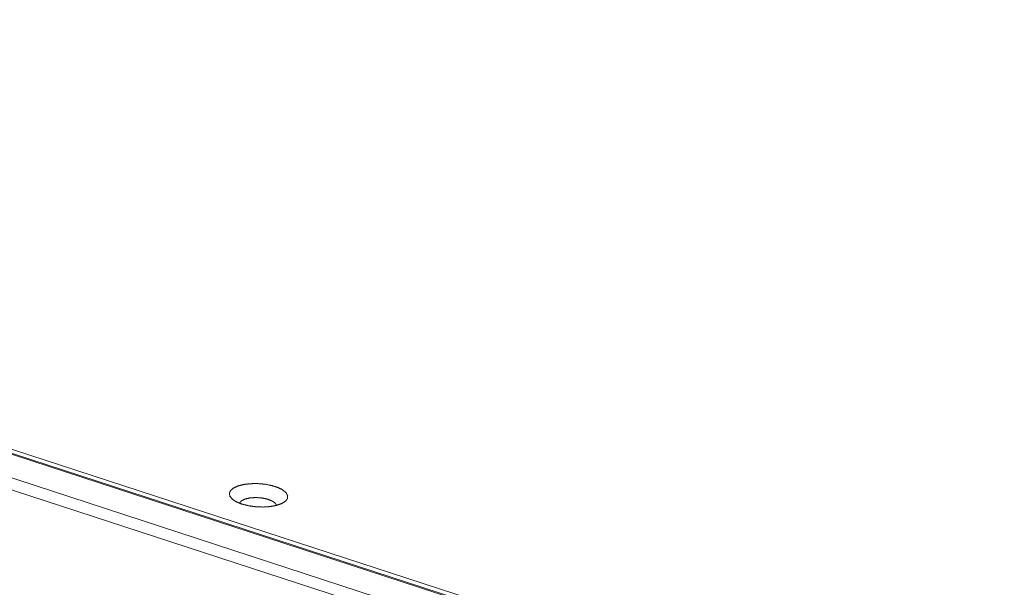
# Model space of a CAD drawing. Header units: millimetres. Extents: x 0 to 2122, y 0 to 1639.
# Tile 75 of 85: x 1370 to 1481, y 1259 to 1323. Entities that reach past the tile are written whole.
import ezdxf

# ---------------------------------------------------------------- set-up
doc = ezdxf.new("R2010")
doc.units = ezdxf.units.MM
doc.layers.add('1', color=7, linetype='Continuous', true_color=0xffffff)

msp = doc.modelspace()

# ---------------------------------------------------------------- linework, layer by layer
at = {"layer": '1', "color": 7, "linetype": 'Continuous', "lineweight": 13}
for p, q in [((1563.77, 1211.03), (1219.52, 1323.24)), ((1220.36, 1323.43), (1563.79, 1211.48)), ((1563.52, 1210.99), (1219.26, 1323.2)), ((1560.4, 1209.34), (1216.14, 1321.55)), ((1559.74, 1208.23), (1215.49, 1320.43))]:
    msp.add_line(p, q, dxfattribs=at)
for points, knots in [([(1394.74, 1268.86), (1395.47, 1268.68), (1396.28, 1268.56), (1397.1, 1268.53), (1397.9, 1268.58), (1398.61, 1268.71), (1399.2, 1268.91), (1399.63, 1269.17), (1399.86, 1269.47), (1399.89, 1269.8), (1399.72, 1270.13), (1399.35, 1270.45), (1398.81, 1270.72), (1398.13, 1270.94), (1397.35, 1271.1), (1396.53, 1271.17), (1395.72, 1271.16), (1394.95, 1271.07), (1394.3, 1270.91), (1393.79, 1270.67), (1393.45, 1270.39), (1393.32, 1270.07), (1393.39, 1269.74), (1393.66, 1269.41), (1394.12, 1269.11), (1394.74, 1268.86)], [0, 0, 0.050016, 0.103719, 0.158329, 0.210943, 0.258908, 0.300011, 0.333019, 0.35847, 0.380246, 0.404967, 0.436981, 0.477151, 0.524382, 0.576579, 0.631095, 0.685062, 0.735656, 0.780418, 0.817546, 0.846542, 0.869419, 0.891868, 0.919953, 0.956087, 1, 1]), ([(1398.64, 1268.71), (1398.47, 1268.99), (1398.11, 1269.23), (1397.58, 1269.43), (1396.94, 1269.56), (1396.25, 1269.6), (1395.6, 1269.55), (1395.05, 1269.42), (1394.66, 1269.21), (1394.46, 1268.96)], [0, 0, 0.068364, 0.163636, 0.285797, 0.426425, 0.573589, 0.714222, 0.836346, 0.931666, 1, 1])]:
    msp.add_open_spline(points, degree=1, knots=knots, dxfattribs=at)

doc.saveas('drawing.dxf')
